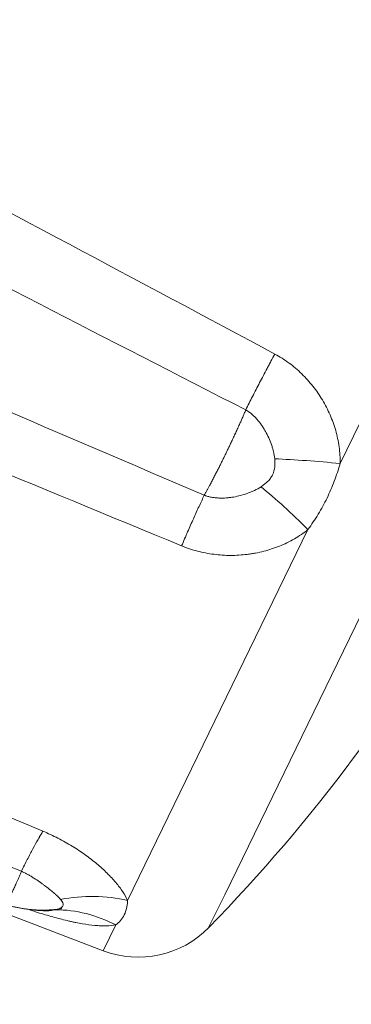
# Model space of a CAD drawing. Header units: inches. Extents: x 3114 to 4554, y 3227 to 4155.
# Tile 14 of 47: x 3656.02 to 3660.4, y 3719.93 to 3732.93. Entities that reach past the tile are written whole.
import ezdxf

# ---------------------------------------------------------------- set-up
doc = ezdxf.new("R2010")
doc.units = ezdxf.units.IN
doc.header["$MEASUREMENT"] = 0
doc.layers.add('1', color=3, linetype='Continuous', lineweight=15)
doc.layers.add('120', color=7, linetype='Continuous', true_color=0xffffff)
doc.layers.add('200', color=7, linetype='Continuous', true_color=0xffffff)
doc.styles.add('标题栏英文', font='romans.shx')
doc.dimstyles.new('200', dxfattribs={"dimscale": 1.3, "dimtxt": 15, "dimasz": 10, "dimexe": 1, "dimexo": 1, "dimgap": 2, "dimtad": 1, "dimdec": 0, "dimdsep": 46, "dimtxsty": '标题栏英文', "dimcen": 0, "dimclrd": 251, "dimclre": 251, "dimclrt": 251, "dimadec": 0, "dimazin": 0, "dimtp": 0.002, "dimtm": 0.002, "dimtfac": 1, "dimtdec": 0, "dimtmove": 0, "dimatfit": 3, "dimfxl": 1.25, "dimtzin": 0, "dimlwd": -1, "dimlwe": -1, "dimarcsym": 0})

# ---------------------------------------------------------------- blocks, each defined once
blk = doc.blocks.new('*D355')
at = {"color": 251, "transparency": 16777216}
for p, q in [((3447.173, 3659.297), (3447.173, 3897.675)), ((3693.509, 3760.369), (3693.509, 3897.675)), ((3460.173, 3896.375), (3680.509, 3896.375))]:
    blk.add_line(p, q, dxfattribs=at)
for points in [[(3460.173, 3898.542), (3460.173, 3894.209), (3447.173, 3896.375)], [(3680.509, 3898.542), (3680.509, 3894.209), (3693.509, 3896.375)]]:
    blk.add_solid(points, dxfattribs=at)
at = {"layer": 'Defpoints', "color": 0, "transparency": 16777216}
for p in [(3693.509, 3896.375), (3693.509, 3759.069), (3447.173, 3657.997)]:
    blk.add_point(p, dxfattribs=at)
at = {"color": 251, "lineweight": 18, "transparency": 16777216, "insert": (3591.441, 3908.725), "char_height": 19.5, "attachment_point": 5, "style": '标题栏英文'}
blk.add_mtext('246', dxfattribs=at)

msp = doc.modelspace()

# ---------------------------------------------------------------- linework, layer by layer
at = {"layer": '1', "color": 7, "linetype": 'Continuous', "lineweight": 0}
for p, q in [((3658.731, 3721.38), (3664.591, 3733.423)), ((3660.255, 3727.072), (3663.089, 3732.895)), ((3657.448, 3721.304), (3659.831, 3726.202)), ((3650.04, 3723.353), (3657.125, 3720.641)), ((3658.519, 3720.946), (3658.731, 3721.38)), ((3657.291, 3720.981), (3657.125, 3720.641))]:
    msp.add_line(p, q, dxfattribs=at)
for centre, radius, start, end in [((3642.783, 3736.32), 22, 315.6674, 346.2963), ((3657.59, 3721.855), 1.3, 249.0495, 315.6674)]:
    msp.add_arc(centre, radius, start, end, dxfattribs=at)
for centre, major_axis, ratio, start_param, end_param in [((3660.337, 3726.842), (-1.989, 0.208), 0.11018, 4.765151, 5.218808), ((3659.805, 3725.751), (-1.387, 1.441), 0.16777, 4.866665, 5.320324), ((3656.815, 3719.605), (-1.918, -0.568), 0.863896, 4.136349, 4.590108), ((3656.618, 3719.2), (-0.587, 1.912), 0.885262, 5.564099, 6.01786)]:
    msp.add_ellipse(centre, major_axis=major_axis, ratio=ratio, start_param=start_param, end_param=end_param, dxfattribs=at)
for points, degree in [([(3653.962, 3731.411), (3655.774, 3730.449), (3657.585, 3729.484), (3659.394, 3728.517)], 3), ([(3659.009, 3727.779), (3657.191, 3728.712), (3655.374, 3729.645), (3653.557, 3730.579)], 3), ([(3652.819, 3729.064), (3654.7, 3728.261), (3656.581, 3727.458), (3658.461, 3726.654)], 3), ([(3658.162, 3725.985), (3656.263, 3726.768), (3654.365, 3727.555), (3652.469, 3728.344)], 3), ([(3650.647, 3724.601), (3652.542, 3723.807), (3654.436, 3723.014), (3656.329, 3722.219)], 3), ([(3656.045, 3721.689), (3654.141, 3722.444), (3652.238, 3723.201), (3650.335, 3723.96)], 3), ([(3655.842, 3721.25), (3656.202, 3721.139), (3656.579, 3721.196)], 2)]:
    msp.add_open_spline(points, degree=degree, dxfattribs=at)
for points, knots in [([(3659.394, 3728.517), (3659.376, 3728.485), (3659.357, 3728.45), (3659.338, 3728.415), (3659.334, 3728.407), (3659.332, 3728.403), (3659.325, 3728.391), (3659.312, 3728.367), (3659.266, 3728.279), (3659.192, 3728.139), (3659.129, 3728.017), (3659.068, 3727.897), (3659.038, 3727.838), (3659.009, 3727.779)], [0, 0, 0, 0, 0.125, 0.140625, 0.140625, 0.15625, 0.15625, 0.1875, 0.25, 0.5, 0.75, 0.75, 1, 1, 1, 1]), ([(3659.394, 3728.517), (3659.426, 3728.499), (3659.458, 3728.481), (3659.52, 3728.441), (3659.581, 3728.4), (3659.639, 3728.354), (3659.695, 3728.306), (3659.722, 3728.281), (3659.802, 3728.204), (3659.851, 3728.149), (3659.942, 3728.034), (3659.983, 3727.974), (3660.04, 3727.879), (3660.058, 3727.847), (3660.092, 3727.781), (3660.108, 3727.748), (3660.152, 3727.647), (3660.176, 3727.579), (3660.207, 3727.473), (3660.215, 3727.438), (3660.231, 3727.366), (3660.237, 3727.329), (3660.252, 3727.219), (3660.256, 3727.146), (3660.255, 3727.072)], [0, 0, 0, 0, 0.0625, 0.0625, 0.125, 0.1875, 0.1875, 0.25, 0.25, 0.375, 0.375, 0.5, 0.5, 0.5625, 0.5625, 0.625, 0.625, 0.75, 0.75, 0.8125, 0.8125, 0.875, 0.875, 1, 1, 1, 1]), ([(3659.392, 3727.135), (3659.389, 3727.166), (3659.383, 3727.198), (3659.372, 3727.244), (3659.368, 3727.26), (3659.359, 3727.291), (3659.354, 3727.306), (3659.338, 3727.351), (3659.326, 3727.381), (3659.299, 3727.439), (3659.285, 3727.468), (3659.261, 3727.51), (3659.253, 3727.524), (3659.236, 3727.552), (3659.227, 3727.565), (3659.199, 3727.605), (3659.18, 3727.63), (3659.148, 3727.667), (3659.136, 3727.679), (3659.113, 3727.702), (3659.101, 3727.713), (3659.077, 3727.734), (3659.064, 3727.744), (3659.044, 3727.758), (3659.034, 3727.765), (3659.023, 3727.771), (3659.016, 3727.775), (3659.013, 3727.777), (3659.009, 3727.779)], [0, 0, 0, 0, 0.125, 0.125, 0.1875, 0.1875, 0.25, 0.25, 0.375, 0.375, 0.5, 0.5, 0.5625, 0.5625, 0.625, 0.625, 0.75, 0.75, 0.8125, 0.8125, 0.875, 0.875, 0.9375, 0.9375, 0.96875, 0.984375, 0.984375, 1, 1, 1, 1]), ([(3659.212, 3726.765), (3659.227, 3726.775), (3659.242, 3726.786), (3659.271, 3726.809), (3659.285, 3726.821), (3659.305, 3726.84), (3659.311, 3726.847), (3659.323, 3726.861), (3659.329, 3726.868), (3659.345, 3726.891), (3659.355, 3726.906), (3659.379, 3726.956), (3659.388, 3726.991), (3659.394, 3727.044), (3659.395, 3727.062), (3659.395, 3727.098), (3659.394, 3727.117), (3659.392, 3727.135)], [0, 0, 0, 0, 0.125, 0.125, 0.25, 0.25, 0.3125, 0.3125, 0.375, 0.375, 0.5, 0.5, 0.75, 0.75, 0.875, 0.875, 1, 1, 1, 1]), ([(3660.255, 3727.072), (3660.232, 3726.993), (3660.207, 3726.916), (3660.15, 3726.764), (3660.118, 3726.689), (3660.047, 3726.543), (3660.008, 3726.472), (3659.924, 3726.334), (3659.879, 3726.267), (3659.831, 3726.202)], [0, 0, 0, 0, 0.25, 0.25, 0.5, 0.5, 0.75, 0.75, 1, 1, 1, 1]), ([(3658.461, 3726.654), (3658.465, 3726.653), (3658.469, 3726.651), (3658.477, 3726.648), (3658.488, 3726.644), (3658.516, 3726.636), (3658.539, 3726.63), (3658.572, 3726.624), (3658.588, 3726.622), (3658.62, 3726.618), (3658.637, 3726.617), (3658.685, 3726.615), (3658.718, 3726.616), (3658.767, 3726.619), (3658.783, 3726.621), (3658.815, 3726.625), (3658.831, 3726.627), (3658.88, 3726.635), (3658.911, 3726.642), (3658.974, 3726.659), (3659.005, 3726.668), (3659.051, 3726.685), (3659.067, 3726.691), (3659.097, 3726.703), (3659.112, 3726.71), (3659.156, 3726.731), (3659.184, 3726.747), (3659.212, 3726.765)], [0, 0, 0, 0, 0.015625, 0.015625, 0.03125, 0.0625, 0.125, 0.125, 0.1875, 0.1875, 0.25, 0.25, 0.375, 0.375, 0.4375, 0.4375, 0.5, 0.5, 0.625, 0.625, 0.75, 0.75, 0.8125, 0.8125, 0.875, 0.875, 1, 1, 1, 1]), ([(3658.162, 3725.985), (3658.175, 3726.016), (3658.19, 3726.051), (3658.205, 3726.085), (3658.208, 3726.093), (3658.21, 3726.097), (3658.215, 3726.109), (3658.225, 3726.132), (3658.261, 3726.215), (3658.319, 3726.345), (3658.368, 3726.453), (3658.415, 3726.557), (3658.439, 3726.606), (3658.461, 3726.654)], [0, 0, 0, 0, 0.125, 0.140625, 0.140625, 0.15625, 0.15625, 0.1875, 0.25, 0.5, 0.75, 0.75, 1, 1, 1, 1]), ([(3659.831, 3726.202), (3659.774, 3726.155), (3659.714, 3726.114), (3659.619, 3726.059), (3659.586, 3726.041), (3659.52, 3726.009), (3659.487, 3725.995), (3659.386, 3725.954), (3659.317, 3725.931), (3659.211, 3725.904), (3659.175, 3725.896), (3659.121, 3725.886), (3659.103, 3725.883), (3659.066, 3725.877), (3659.048, 3725.875), (3658.956, 3725.864), (3658.883, 3725.859), (3658.736, 3725.859), (3658.663, 3725.864), (3658.553, 3725.878), (3658.516, 3725.884), (3658.443, 3725.898), (3658.371, 3725.914), (3658.301, 3725.935), (3658.231, 3725.958), (3658.196, 3725.971), (3658.162, 3725.985)], [0, 0, 0, 0, 0.125, 0.125, 0.1875, 0.1875, 0.25, 0.25, 0.375, 0.375, 0.4375, 0.4375, 0.46875, 0.46875, 0.5, 0.5, 0.625, 0.625, 0.75, 0.75, 0.8125, 0.8125, 0.875, 0.9375, 0.9375, 1, 1, 1, 1]), ([(3656.329, 3722.219), (3656.319, 3722.203), (3656.308, 3722.183), (3656.296, 3722.163), (3656.293, 3722.159), (3656.292, 3722.156), (3656.288, 3722.149), (3656.28, 3722.135), (3656.25, 3722.082), (3656.198, 3721.989), (3656.149, 3721.895), (3656.099, 3721.796), (3656.072, 3721.744), (3656.045, 3721.689)], [0, 0, 0, 0, 0.125, 0.140625, 0.140625, 0.15625, 0.15625, 0.1875, 0.25, 0.5, 0.75, 0.75, 1, 1, 1, 1]), ([(3656.329, 3722.219), (3656.363, 3722.205), (3656.397, 3722.19), (3656.463, 3722.159), (3656.528, 3722.127), (3656.592, 3722.093), (3656.654, 3722.058), (3656.685, 3722.04), (3656.775, 3721.985), (3656.832, 3721.947), (3656.941, 3721.869), (3656.993, 3721.829), (3657.066, 3721.768), (3657.09, 3721.747), (3657.135, 3721.706), (3657.157, 3721.685), (3657.22, 3721.623), (3657.258, 3721.582), (3657.31, 3721.521), (3657.326, 3721.5), (3657.357, 3721.46), (3657.371, 3721.44), (3657.41, 3721.38), (3657.432, 3721.341), (3657.448, 3721.304)], [0, 0, 0, 0, 0.0625, 0.0625, 0.125, 0.1875, 0.1875, 0.25, 0.25, 0.375, 0.375, 0.5, 0.5, 0.5625, 0.5625, 0.625, 0.625, 0.75, 0.75, 0.8125, 0.8125, 0.875, 0.875, 1, 1, 1, 1]), ([(3656.562, 3721.319), (3656.55, 3721.333), (3656.536, 3721.347), (3656.513, 3721.37), (3656.505, 3721.377), (3656.488, 3721.392), (3656.479, 3721.4), (3656.452, 3721.423), (3656.434, 3721.438), (3656.394, 3721.47), (3656.373, 3721.486), (3656.341, 3721.51), (3656.33, 3721.518), (3656.307, 3721.534), (3656.296, 3721.543), (3656.261, 3721.567), (3656.237, 3721.583), (3656.199, 3721.607), (3656.186, 3721.615), (3656.159, 3721.631), (3656.145, 3721.639), (3656.118, 3721.654), (3656.104, 3721.662), (3656.082, 3721.672), (3656.071, 3721.678), (3656.06, 3721.683), (3656.053, 3721.686), (3656.049, 3721.687), (3656.045, 3721.689)], [0, 0, 0, 0, 0.125, 0.125, 0.1875, 0.1875, 0.25, 0.25, 0.375, 0.375, 0.5, 0.5, 0.5625, 0.5625, 0.625, 0.625, 0.75, 0.75, 0.8125, 0.8125, 0.875, 0.875, 0.9375, 0.9375, 0.96875, 0.984375, 0.984375, 1, 1, 1, 1]), ([(3656.495, 3721.182), (3656.507, 3721.184), (3656.518, 3721.187), (3656.539, 3721.194), (3656.549, 3721.197), (3656.566, 3721.206), (3656.574, 3721.211), (3656.586, 3721.221), (3656.591, 3721.227), (3656.6, 3721.245), (3656.599, 3721.259), (3656.591, 3721.277), (3656.589, 3721.281), (3656.584, 3721.288), (3656.582, 3721.292), (3656.574, 3721.303), (3656.568, 3721.311), (3656.562, 3721.319)], [0, 0, 0, 0, 0.125, 0.125, 0.25, 0.25, 0.375, 0.375, 0.5, 0.5, 0.75, 0.75, 0.8125, 0.8125, 0.875, 0.875, 1, 1, 1, 1]), ([(3657.448, 3721.304), (3657.447, 3721.286), (3657.446, 3721.269), (3657.441, 3721.235), (3657.439, 3721.218), (3657.428, 3721.171), (3657.418, 3721.141), (3657.392, 3721.087), (3657.375, 3721.063), (3657.337, 3721.018), (3657.315, 3720.999), (3657.291, 3720.981)], [0, 0, 0, 0, 0.125, 0.125, 0.25, 0.25, 0.5, 0.5, 0.75, 0.75, 1, 1, 1, 1]), ([(3657.291, 3720.981), (3657.253, 3720.974), (3657.211, 3720.97), (3657.142, 3720.968), (3657.118, 3720.969), (3657.068, 3720.971), (3657.043, 3720.973), (3656.965, 3720.98), (3656.91, 3720.987), (3656.825, 3721.002), (3656.795, 3721.007), (3656.75, 3721.016), (3656.735, 3721.019), (3656.705, 3721.026), (3656.689, 3721.029), (3656.612, 3721.047), (3656.485, 3721.079), (3656.353, 3721.118), (3656.251, 3721.149), (3656.217, 3721.16), (3656.16, 3721.179), (3656.136, 3721.187), (3656.113, 3721.195)], [0, 0, 0, 0, 0.146191, 0.146191, 0.219286, 0.219286, 0.292382, 0.292382, 0.438572, 0.438572, 0.511668, 0.511668, 0.548216, 0.548216, 0.584763, 0.584763, 0.730954, 0.877145, 0.877145, 0.95024, 0.95024, 1, 1, 1, 1]), ([(3656.199, 3721.18), (3656.225, 3721.177), (3656.251, 3721.174), (3656.303, 3721.17), (3656.329, 3721.169), (3656.367, 3721.169), (3656.38, 3721.17), (3656.404, 3721.171), (3656.416, 3721.171), (3656.451, 3721.174), (3656.474, 3721.177), (3656.495, 3721.182)], [0, 0, 0, 0, 0.243332, 0.243332, 0.495555, 0.495555, 0.621666, 0.621666, 0.747777, 0.747777, 1, 1, 1, 1]), ([(3656.357, 3721.168), (3656.375, 3721.169), (3656.4, 3721.169), (3656.407, 3721.169), (3656.407, 3721.169)], [0, 0, 0, 0, 0.523923, 1, 1, 1, 1])]:
    msp.add_open_spline(points, degree=3, knots=knots, dxfattribs=at)
for points, weights, knots in [([(3658.461, 3726.654), (3658.538, 3726.788), (3658.641, 3726.989), (3658.738, 3727.187), (3658.834, 3727.385), (3658.936, 3727.604), (3659.009, 3727.779)], [0.564611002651, 0.641361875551, 0.786491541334, 1, 0.786499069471, 0.641372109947, 0.564619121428], [0, 0, 0, 0, 0.500009, 0.500009, 0.500009, 1, 1, 1, 1]), ([(3655.842, 3721.272), (3655.83, 3721.223), (3655.852, 3721.257), (3655.887, 3721.33), (3655.923, 3721.404), (3655.977, 3721.526), (3656.045, 3721.689)], [0.564583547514, 0.641327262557, 0.786466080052, 1, 0.78647437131, 0.641338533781, 0.564592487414], [0, 0, 0, 0, 0.50001, 0.50001, 0.50001, 1, 1, 1, 1])]:
    msp.add_rational_spline(points, weights, degree=3, knots=knots, dxfattribs=at)
at = {"layer": '120', "color": 7, "linetype": 'Continuous', "lineweight": 0}
for radius in [101.055, 100.311, 98.95]:
    msp.add_circle((3558.173, 3777.497), radius, dxfattribs=at)
at = {"layer": '200', "color": 7, "linetype": 'Continuous', "lineweight": 0}
msp.add_circle((3558.173, 3777.497), 98.815, dxfattribs=at)

# ---------------------------------------------------------------- dimensions: what is measured, and where the dimension line sits
at = {"lineweight": 18}
dim = msp.add_linear_dim(base=(3693.509, 3896.375), p1=(3447.173, 3657.997), p2=(3693.509, 3759.069), dimstyle='200', dxfattribs=at)
dim.commit()
dim.dimension.update_dxf_attribs({"geometry": '*D355', "text_midpoint": (3591.441, 3896.375), "dimtype": 160})

doc.saveas('drawing.dxf')
